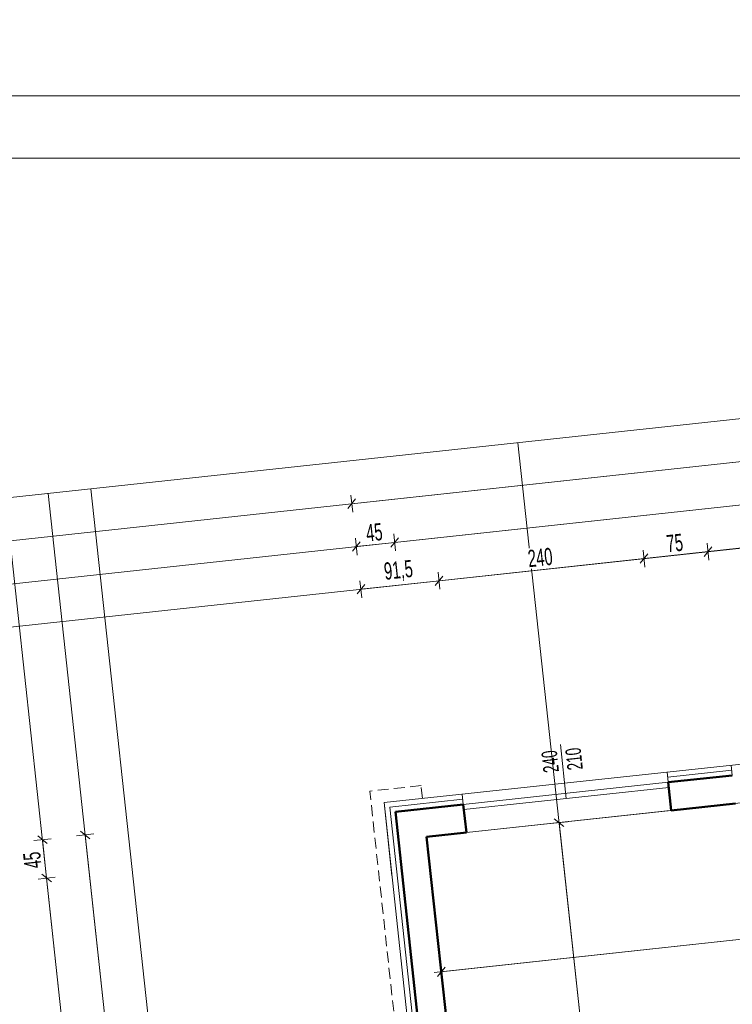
# Model space of a CAD drawing. Header units: millimetres. Extents: x 72202 to 304796, y 21658 to 519946.
# Tile 17 of 139: x 194281 to 195111, y 202331 to 203478. Entities that reach past the tile are written whole.
import ezdxf

# ---------------------------------------------------------------- set-up
doc = ezdxf.new("R2010")
doc.units = ezdxf.units.MM
doc.linetypes.add('DASHED', pattern=[19.05, 12.7, -6.35])
doc.layers.get('0').update_dxf_attribs({"color": 253})
doc.layers.get('Defpoints').update_dxf_attribs({"color": 253})
for name, color, linetype, lineweight in [('DRZWI I OKNA OPISY', 253, 'Continuous', 9), ('linia - gruba - projektowana', 253, 'Continuous', 50), ('LINIA CIENKA', 7, 'Continuous', 13), ('LINIA KRESKOWANIE', 253, 'Continuous', 5), ('LINIA WYMIAROWANIE', 253, 'Continuous', 9)]:
    doc.layers.add(name, color=color, linetype=linetype, lineweight=lineweight)
doc.layers.add('LINIA-NIE DRUKOWAĆ', color=253, linetype='Continuous', lineweight=20, plot=False)
doc.styles.get("Standard").update_dxf_attribs({"font": 'ARIALN.TTF', "width": 0.75})
doc.linetypes.add('GRADZINOWANIE', pattern='A,0.00254,-2.54,[134,ltypeshp.shx,S=2.54,R=0,X=-2.54,Y=0],-5.08,[134,ltypeshp.shx,S=2.54,R=180,X=2.54,Y=0],-2.54', length=10.16254)
doc.dimstyles.new('sebek100', dxfattribs={"dimtxt": 17, "dimasz": 10, "dimexe": 10, "dimexo": 20, "dimgap": 4, "dimtad": 1, "dimrnd": 0.5, "dimtxsty": 'Standard', "dimblk": 'OBLIQUE', "dimcen": 8, "dimclre": 1, "dimazin": 0, "dimtm": 1e-09, "dimtfac": 1, "dimtix": 1, "dimtmove": 1, "dimatfit": 3, "dimldrblk": 'zas', "dimfxl": 10, "dimfxlon": 1, "dimtolj": 2, "dimlwd": -1, "dimlwe": -1, "dimarcsym": 0})

# ---------------------------------------------------------------- blocks, each defined once
blk = doc.blocks.new('_Oblique')
at = {"color": 0, "linetype": 'ByBlock', "lineweight": -2}
blk.add_line((-0.5, -0.5), (0.5, 0.5), dxfattribs=at)
blk = doc.blocks.new('*D74')
at = {"layer": 'Defpoints', "color": 0, "lineweight": -3, "ltscale": 4, "transparency": 16777216}
for p in [(200553.3, 203691.7), (193653.3, 203234.1), (200553.3, 203234.1)]:
    blk.add_point(p, dxfattribs=at)
at = {"layer": 'LINIA CIENKA', "ltscale": 4, "transparency": 16777216}
for p, q in [((193653.3, 203681.7), (193653.3, 203701.7)), ((200553.3, 203681.7), (200553.3, 203701.7))]:
    blk.add_line(p, q, dxfattribs=at)
at = {"layer": 'LINIA CIENKA', "color": 0, "ltscale": 4, "transparency": 16777216}
blk.add_line((193653.3, 203691.7), (200553.3, 203691.7), dxfattribs=at)
at = {"layer": 'LINIA CIENKA', "color": 0, "ltscale": 4, "transparency": 16777216, "xscale": 10, "yscale": 10, "zscale": 10, "rotation": 180}
blk.add_blockref('_Oblique', (193653.3, 203691.7), dxfattribs=at)
at = {"layer": 'LINIA CIENKA', "color": 0, "ltscale": 4, "transparency": 16777216, "xscale": 10, "yscale": 10, "zscale": 10}
blk.add_blockref('_Oblique', (200553.3, 203691.7), dxfattribs=at)
at = {"layer": 'LINIA CIENKA', "color": 0, "lineweight": -3, "ltscale": 4, "transparency": 16777216, "insert": (197103.3, 203797.8), "char_height": 200, "attachment_point": 5, "bg_fill": 3, "box_fill_scale": 1.1, "bg_fill_color": 256, "bg_fill_true_color": 13158600, "bg_fill_transparency": 0}
blk.add_mtext('\\A2;6900', dxfattribs=at)
blk = doc.blocks.new('zas')
blk = doc.blocks.new('*D93')
at = {"layer": 'Defpoints', "color": 0, "lineweight": -3, "ltscale": 4, "transparency": 16777216}
for p in [(194705.4, 202566), (194783.3, 201847), (194435.3, 201809.3)]:
    blk.add_point(p, dxfattribs=at)
at = {"layer": 'LINIA WYMIAROWANIE', "color": 1, "ltscale": 4, "transparency": 16777216}
for p, q in [((194367.4, 202529.4), (194347.5, 202527.2)), ((194445.2, 201810.4), (194425.4, 201808.3))]:
    blk.add_line(p, q, dxfattribs=at)
at = {"layer": 'LINIA WYMIAROWANIE', "color": 0, "ltscale": 4, "transparency": 16777216}
blk.add_line((194357.4, 202528.3), (194435.3, 201809.3), dxfattribs=at)
at = {"layer": 'LINIA WYMIAROWANIE', "color": 0, "ltscale": 4, "transparency": 16777216, "xscale": 10, "yscale": 10, "zscale": 10}
for p, rotation in [((194357.4, 202528.3), 96.1820173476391), ((194435.3, 201809.3), 276.1820173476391)]:
    blk.add_blockref('_Oblique', p, dxfattribs=dict(at, rotation=rotation))
at = {"layer": 'LINIA WYMIAROWANIE', "color": 0, "lineweight": -3, "ltscale": 4, "transparency": 16777216, "insert": (194382.2, 202167.3), "char_height": 20, "attachment_point": 5, "rotation": 96.182, "bg_fill": 3, "box_fill_scale": 1.1, "bg_fill_color": 256, "bg_fill_true_color": 13158600, "bg_fill_transparency": 0}
blk.add_mtext('\\A2;723', dxfattribs=at)
blk = doc.blocks.new('*D95')
at = {"layer": 'Defpoints', "color": 0, "lineweight": -3, "ltscale": 4, "transparency": 16777216}
for p in [(194769.5, 202824.2), (194796.4, 202575.8), (194705.4, 202565.9)]:
    blk.add_point(p, dxfattribs=at)
at = {"layer": 'LINIA WYMIAROWANIE', "color": 1, "ltscale": 4, "transparency": 16777216}
for p, q in [((194770.5, 202814.3), (194768.4, 202834.2)), ((194679.6, 202804.4), (194677.4, 202824.3))]:
    blk.add_line(p, q, dxfattribs=at)
at = {"layer": 'LINIA WYMIAROWANIE', "color": 0, "ltscale": 4, "transparency": 16777216}
blk.add_line((194678.5, 202814.4), (194769.5, 202824.2), dxfattribs=at)
at = {"layer": 'LINIA WYMIAROWANIE', "color": 0, "ltscale": 4, "transparency": 16777216, "xscale": 10, "yscale": 10, "zscale": 10}
for p, rotation in [((194769.5, 202824.2), 6.182016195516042), ((194678.5, 202814.4), 186.182016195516)]:
    blk.add_blockref('_Oblique', p, dxfattribs=dict(at, rotation=rotation))
at = {"layer": 'LINIA WYMIAROWANIE', "color": 0, "lineweight": -3, "ltscale": 4, "transparency": 16777216, "insert": (194722.3, 202835.2), "char_height": 20, "attachment_point": 5, "rotation": 6.182, "bg_fill": 3, "box_fill_scale": 1.1, "bg_fill_color": 256, "bg_fill_true_color": 13158600, "bg_fill_transparency": 0}
blk.add_mtext('\\A2;91,5', dxfattribs=at)
blk = doc.blocks.new('*D96')
at = {"layer": 'Defpoints', "color": 0, "lineweight": -3, "ltscale": 4, "transparency": 16777216}
for p in [(195008.1, 202850.1), (195035, 202601.6), (194796.4, 202575.8)]:
    blk.add_point(p, dxfattribs=at)
at = {"layer": 'LINIA WYMIAROWANIE', "color": 1, "ltscale": 4, "transparency": 16777216}
for p, q in [((195009.1, 202840.1), (195007, 202860)), ((194770.5, 202814.3), (194768.4, 202834.2))]:
    blk.add_line(p, q, dxfattribs=at)
at = {"layer": 'LINIA WYMIAROWANIE', "color": 0, "ltscale": 4, "transparency": 16777216}
blk.add_line((194769.5, 202824.2), (195008.1, 202850.1), dxfattribs=at)
at = {"layer": 'LINIA WYMIAROWANIE', "color": 0, "ltscale": 4, "transparency": 16777216, "xscale": 10, "yscale": 10, "zscale": 10}
for p, rotation in [((195008.1, 202850.1), 6.182016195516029), ((194769.5, 202824.2), 186.182016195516)]:
    blk.add_blockref('_Oblique', p, dxfattribs=dict(at, rotation=rotation))
at = {"layer": 'LINIA WYMIAROWANIE', "color": 0, "lineweight": -3, "ltscale": 4, "transparency": 16777216, "insert": (194887.2, 202851.3), "char_height": 20, "attachment_point": 5, "rotation": 6.182, "bg_fill": 3, "box_fill_scale": 1.1, "bg_fill_color": 256, "bg_fill_true_color": 13158600, "bg_fill_transparency": 0}
blk.add_mtext('\\A2;240', dxfattribs=at)
blk = doc.blocks.new('*D97')
at = {"layer": 'Defpoints', "color": 0, "lineweight": -3, "ltscale": 4, "transparency": 16777216}
for p in [(195082.6, 202858.2), (195109.5, 202609.7), (195035, 202601.6)]:
    blk.add_point(p, dxfattribs=at)
at = {"layer": 'LINIA WYMIAROWANIE', "color": 1, "ltscale": 4, "transparency": 16777216}
for p, q in [((195009.1, 202840.1), (195007, 202860)), ((195083.7, 202848.2), (195081.6, 202868.1))]:
    blk.add_line(p, q, dxfattribs=at)
at = {"layer": 'LINIA WYMIAROWANIE', "color": 0, "ltscale": 4, "transparency": 16777216}
blk.add_line((195008.1, 202850.1), (195082.6, 202858.2), dxfattribs=at)
at = {"layer": 'LINIA WYMIAROWANIE', "color": 0, "ltscale": 4, "transparency": 16777216, "xscale": 10, "yscale": 10, "zscale": 10}
for p, rotation in [((195082.6, 202858.2), 6.182016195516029), ((195008.1, 202850.1), 186.182016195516)]:
    blk.add_blockref('_Oblique', p, dxfattribs=dict(at, rotation=rotation))
at = {"layer": 'LINIA WYMIAROWANIE', "color": 0, "lineweight": -3, "ltscale": 4, "transparency": 16777216, "insert": (195043.8, 202868.2), "char_height": 20, "attachment_point": 5, "rotation": 6.182, "bg_fill": 3, "box_fill_scale": 1.1, "bg_fill_color": 256, "bg_fill_true_color": 13158600, "bg_fill_transparency": 0}
blk.add_mtext('\\A2;75', dxfattribs=at)
blk = doc.blocks.new('*D98')
at = {"layer": 'Defpoints', "color": 0, "lineweight": -3, "ltscale": 4, "transparency": 16777216}
for p in [(195321.2, 202884), (195348.2, 202635.3), (195109.5, 202609.7)]:
    blk.add_point(p, dxfattribs=at)
at = {"layer": 'LINIA WYMIAROWANIE', "color": 1, "ltscale": 4, "transparency": 16777216}
for p, q in [((195322.3, 202874.1), (195320.2, 202893.9)), ((195083.7, 202848.2), (195081.6, 202868.1))]:
    blk.add_line(p, q, dxfattribs=at)
at = {"layer": 'LINIA WYMIAROWANIE', "color": 0, "ltscale": 4, "transparency": 16777216}
blk.add_line((195082.6, 202858.2), (195321.2, 202884), dxfattribs=at)
at = {"layer": 'LINIA WYMIAROWANIE', "color": 0, "ltscale": 4, "transparency": 16777216, "xscale": 10, "yscale": 10, "zscale": 10}
for p, rotation in [((195321.2, 202884), 6.182016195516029), ((195082.6, 202858.2), 186.182016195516)]:
    blk.add_blockref('_Oblique', p, dxfattribs=dict(at, rotation=rotation))
at = {"layer": 'LINIA WYMIAROWANIE', "color": 0, "lineweight": -3, "ltscale": 4, "transparency": 16777216, "insert": (195200.4, 202885.2), "char_height": 20, "attachment_point": 5, "rotation": 6.182, "bg_fill": 3, "box_fill_scale": 1.1, "bg_fill_color": 256, "bg_fill_true_color": 13158600, "bg_fill_transparency": 0}
blk.add_mtext('\\A2;240', dxfattribs=at)
blk = doc.blocks.new('*D102')
at = {"layer": 'Defpoints', "color": 0, "lineweight": -3, "ltscale": 4, "transparency": 16777216}
for p in [(195670.5, 203022.2), (195702.7, 202723.9), (194700, 202615.7)]:
    blk.add_point(p, dxfattribs=at)
at = {"layer": 'LINIA WYMIAROWANIE', "color": 1, "ltscale": 4, "transparency": 16777216}
for p, q in [((195671.6, 203012.3), (195669.4, 203032.2)), ((194668.9, 202904.1), (194666.8, 202924))]:
    blk.add_line(p, q, dxfattribs=at)
at = {"layer": 'LINIA WYMIAROWANIE', "color": 0, "ltscale": 4, "transparency": 16777216}
blk.add_line((194667.8, 202914), (195670.5, 203022.2), dxfattribs=at)
at = {"layer": 'LINIA WYMIAROWANIE', "color": 0, "ltscale": 4, "transparency": 16777216, "xscale": 10, "yscale": 10, "zscale": 10}
for p, rotation in [((195670.5, 203022.2), 6.159668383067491), ((194667.8, 202914), 186.1596683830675)]:
    blk.add_blockref('_Oblique', p, dxfattribs=dict(at, rotation=rotation))
at = {"layer": 'LINIA WYMIAROWANIE', "color": 0, "lineweight": -3, "ltscale": 4, "transparency": 16777216, "insert": (195167.6, 202982.3), "char_height": 20, "attachment_point": 5, "rotation": 6.1597, "bg_fill": 3, "box_fill_scale": 1.1, "bg_fill_color": 256, "bg_fill_true_color": 13158600, "bg_fill_transparency": 0}
blk.add_mtext('\\A2;1009', dxfattribs=at)
blk = doc.blocks.new('*D122')
at = {"layer": 'Defpoints', "color": 0, "lineweight": -3, "ltscale": 4, "transparency": 16777216}
for p in [(194717.8, 202868.9), (194714.6, 202480.7), (194759.4, 202485.6)]:
    blk.add_point(p, dxfattribs=at)
at = {"layer": 'LINIA WYMIAROWANIE', "color": 1, "ltscale": 4, "transparency": 16777216}
for p, q in [((194674.2, 202854.1), (194672, 202874)), ((194718.9, 202859), (194716.8, 202878.9))]:
    blk.add_line(p, q, dxfattribs=at)
at = {"layer": 'LINIA WYMIAROWANIE', "color": 0, "ltscale": 4, "transparency": 16777216}
blk.add_line((194673.1, 202864.1), (194717.8, 202868.9), dxfattribs=at)
at = {"layer": 'LINIA WYMIAROWANIE', "color": 0, "ltscale": 4, "transparency": 16777216, "xscale": 10, "yscale": 10, "zscale": 10}
for p, rotation in [((194717.8, 202868.9), 6.182017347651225), ((194673.1, 202864.1), 186.1820173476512)]:
    blk.add_blockref('_Oblique', p, dxfattribs=dict(at, rotation=rotation))
at = {"layer": 'LINIA WYMIAROWANIE', "color": 0, "lineweight": -3, "ltscale": 4, "transparency": 16777216, "insert": (194694, 202880.6), "char_height": 20, "attachment_point": 5, "rotation": 6.182, "bg_fill": 3, "box_fill_scale": 1.1, "bg_fill_color": 256, "bg_fill_true_color": 13158600, "bg_fill_transparency": 0}
blk.add_mtext('\\A2;45', dxfattribs=at)
blk = doc.blocks.new('*D123')
at = {"layer": 'Defpoints', "color": 0, "lineweight": -3, "ltscale": 4, "transparency": 16777216}
for p in [(195675.7, 202972.7), (195717.9, 202583.8), (194759.4, 202485.6)]:
    blk.add_point(p, dxfattribs=at)
at = {"layer": 'LINIA WYMIAROWANIE', "color": 1, "ltscale": 4, "transparency": 16777216}
for p, q in [((195676.8, 202962.8), (195674.7, 202982.6)), ((194718.9, 202859), (194716.8, 202878.9))]:
    blk.add_line(p, q, dxfattribs=at)
at = {"layer": 'LINIA WYMIAROWANIE', "color": 0, "ltscale": 4, "transparency": 16777216}
blk.add_line((194717.8, 202868.9), (195675.7, 202972.7), dxfattribs=at)
at = {"layer": 'LINIA WYMIAROWANIE', "color": 0, "ltscale": 4, "transparency": 16777216, "xscale": 10, "yscale": 10, "zscale": 10}
for p, rotation in [((195675.7, 202972.7), 6.1820173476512), ((194717.8, 202868.9), 186.1820173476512)]:
    blk.add_blockref('_Oblique', p, dxfattribs=dict(at, rotation=rotation))
at = {"layer": 'LINIA WYMIAROWANIE', "color": 0, "lineweight": -3, "ltscale": 4, "transparency": 16777216, "insert": (195195.1, 202936.7), "char_height": 20, "attachment_point": 5, "rotation": 6.182, "bg_fill": 3, "box_fill_scale": 1.1, "bg_fill_color": 256, "bg_fill_true_color": 13158600, "bg_fill_transparency": 0}
blk.add_mtext('\\A2;963,5', dxfattribs=at)
blk = doc.blocks.new('*D124')
at = {"layer": 'Defpoints', "color": 0, "lineweight": -3, "ltscale": 4, "transparency": 16777216}
for p in [(194782.8, 202574.3), (194787.7, 202529.5), (194312.6, 202478)]:
    blk.add_point(p, dxfattribs=at)
at = {"layer": 'LINIA WYMIAROWANIE', "color": 1, "ltscale": 4, "transparency": 16777216}
for p, q in [((194317.7, 202523.9), (194297.8, 202521.8)), ((194322.5, 202479.1), (194302.6, 202476.9))]:
    blk.add_line(p, q, dxfattribs=at)
at = {"layer": 'LINIA WYMIAROWANIE', "color": 0, "ltscale": 4, "transparency": 16777216}
blk.add_line((194307.7, 202522.9), (194312.6, 202478), dxfattribs=at)
at = {"layer": 'LINIA WYMIAROWANIE', "color": 0, "ltscale": 4, "transparency": 16777216, "xscale": 10, "yscale": 10, "zscale": 10}
for p, rotation in [((194307.7, 202522.9), 96.182017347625), ((194312.6, 202478), 276.182017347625)]:
    blk.add_blockref('_Oblique', p, dxfattribs=dict(at, rotation=rotation))
at = {"layer": 'LINIA WYMIAROWANIE', "color": 0, "lineweight": -3, "ltscale": 4, "transparency": 16777216, "insert": (194296.1, 202498.9), "char_height": 20, "attachment_point": 5, "rotation": 96.182, "bg_fill": 3, "box_fill_scale": 1.1, "bg_fill_color": 256, "bg_fill_true_color": 13158600, "bg_fill_transparency": 0}
blk.add_mtext('\\A2;45', dxfattribs=at)
blk = doc.blocks.new('*D125')
at = {"layer": 'Defpoints', "color": 0, "lineweight": -3, "ltscale": 4, "transparency": 16777216}
for p in [(194787.7, 202529.5), (194908.8, 201905.9), (194380.8, 201848.7)]:
    blk.add_point(p, dxfattribs=at)
at = {"layer": 'LINIA WYMIAROWANIE', "color": 1, "ltscale": 4, "transparency": 16777216}
for p, q in [((194322.5, 202479.1), (194302.6, 202476.9)), ((194390.7, 201849.8), (194370.8, 201847.6))]:
    blk.add_line(p, q, dxfattribs=at)
at = {"layer": 'LINIA WYMIAROWANIE', "color": 0, "ltscale": 4, "transparency": 16777216}
blk.add_line((194312.6, 202478), (194380.8, 201848.7), dxfattribs=at)
at = {"layer": 'LINIA WYMIAROWANIE', "color": 0, "ltscale": 4, "transparency": 16777216, "xscale": 10, "yscale": 10, "zscale": 10}
for p, rotation in [((194312.6, 202478), 96.18201734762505), ((194380.8, 201848.7), 276.182017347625)]:
    blk.add_blockref('_Oblique', p, dxfattribs=dict(at, rotation=rotation))
at = {"layer": 'LINIA WYMIAROWANIE', "color": 0, "lineweight": -3, "ltscale": 4, "transparency": 16777216, "insert": (194332.5, 202161.8), "char_height": 20, "attachment_point": 5, "rotation": 96.182, "bg_fill": 3, "box_fill_scale": 1.1, "bg_fill_color": 256, "bg_fill_true_color": 13158600, "bg_fill_transparency": 0}
blk.add_mtext('\\A2;633', dxfattribs=at)
blk = doc.blocks.new('*D136')
at = {"layer": 'Defpoints', "color": 0, "lineweight": -3, "ltscale": 4, "transparency": 16777216}
for p in [(195712.9, 202629.7), (194755, 202525.9), (195729.9, 202472.6)]:
    blk.add_point(p, dxfattribs=at)
at = {"layer": 'LINIA WYMIAROWANIE', "color": 0, "ltscale": 4, "transparency": 16777216}
blk.add_line((194772, 202368.9), (195729.9, 202472.6), dxfattribs=at)
at = {"layer": 'LINIA WYMIAROWANIE', "color": 1, "ltscale": 4, "transparency": 16777216}
for p, q in [((195729.4, 202477.6), (195731, 202462.7)), ((194771.5, 202373.8), (194773.1, 202358.9))]:
    blk.add_line(p, q, dxfattribs=at)
at = {"layer": 'LINIA WYMIAROWANIE', "color": 0, "ltscale": 4, "transparency": 16777216, "xscale": 10, "yscale": 10, "zscale": 10}
for p, rotation in [((195729.9, 202472.6), 6.182017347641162), ((194772, 202368.9), 186.1820173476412)]:
    blk.add_blockref('_Oblique', p, dxfattribs=dict(at, rotation=rotation))
at = {"layer": 'LINIA WYMIAROWANIE', "color": 0, "lineweight": -3, "ltscale": 4, "transparency": 16777216, "insert": (195249.2, 202436.7), "char_height": 20, "attachment_point": 5, "rotation": 6.182, "bg_fill": 3, "box_fill_scale": 1.1, "bg_fill_color": 256, "bg_fill_true_color": 13158600, "bg_fill_transparency": 0}
blk.add_mtext('\\A2;963,5', dxfattribs=at)
blk = doc.blocks.new('*D138')
at = {"layer": 'Defpoints', "color": 0, "lineweight": -3, "ltscale": 4, "transparency": 16777216}
for p in [(194755, 202525.9), (194977.3, 201913.3), (194823.2, 201896.6)]:
    blk.add_point(p, dxfattribs=at)
at = {"layer": 'LINIA WYMIAROWANIE', "color": 1, "ltscale": 4, "transparency": 16777216}
for p, q in [((194899.2, 202541.6), (194919, 202543.7)), ((194967.3, 201912.2), (194987.2, 201914.4))]:
    blk.add_line(p, q, dxfattribs=at)
at = {"layer": 'LINIA WYMIAROWANIE', "color": 0, "ltscale": 4, "transparency": 16777216}
blk.add_line((194909.1, 202542.6), (194977.3, 201913.3), dxfattribs=at)
at = {"layer": 'LINIA WYMIAROWANIE', "color": 0, "ltscale": 4, "transparency": 16777216, "xscale": 10, "yscale": 10, "zscale": 10}
for p, rotation in [((194909.1, 202542.6), 96.18201734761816), ((194977.3, 201913.3), 276.1820173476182)]:
    blk.add_blockref('_Oblique', p, dxfattribs=dict(at, rotation=rotation))
at = {"layer": 'LINIA WYMIAROWANIE', "color": 0, "lineweight": -3, "ltscale": 4, "transparency": 16777216, "insert": (194929.1, 202226.4), "char_height": 20, "attachment_point": 5, "rotation": 96.182, "bg_fill": 3, "box_fill_scale": 1.1, "bg_fill_color": 256, "bg_fill_true_color": 13158600, "bg_fill_transparency": 0}
blk.add_mtext('\\A2;633', dxfattribs=at)

msp = doc.modelspace()

# ---------------------------------------------------------------- linework, layer by layer
at = {"layer": 'linia - gruba - projektowana'}
for p, q in [((195036.279, 202589.604), (195110.843, 202597.68)), ((195036.279, 202589.604), (195039.833, 202556.796)), ((194718.637, 202555.198), (194797.675, 202563.759)), ((194797.675, 202563.759), (194801.228, 202530.951)), ((195039.833, 202556.796), (195114.397, 202564.872)), ((194718.637, 202555.198), (194793.911, 201860.263)), ((194754.999, 202525.943), (194801.228, 202530.951)), ((194754.999, 202525.943), (194823.165, 201896.624))]:
    msp.add_line(p, q, dxfattribs=at)
at = {"layer": 'LINIA CIENKA'}
for p, q in [((195708.044, 202674.172), (194705.401, 202565.964)), ((195110.843, 202597.68), (195109.545, 202609.704)), ((195036.279, 202589.604), (195034.981, 202601.628)), ((194797.675, 202563.759), (195036.279, 202589.604)), ((194797.675, 202563.759), (194796.377, 202575.783)), ((194798.321, 202557.794), (195036.925, 202583.639)), ((194714.632, 202480.739), (194705.401, 202565.964)), ((194705.405, 202565.929), (194783.262, 201847.133)), ((195039.833, 202556.796), (194801.228, 202530.951))]:
    msp.add_line(p, q, dxfattribs=at)
at = {"layer": 'LINIA CIENKA', "color": 8, "linetype": 'DASHED'}
for p, q in [((194748.526, 202585.706), (194688.872, 202579.268)), ((194750.141, 202570.793), (194748.523, 202585.729)), ((194769.975, 201830.512), (194688.872, 202579.268))]:
    msp.add_line(p, q, dxfattribs=at)
at = {"layer": 'LINIA KRESKOWANIE', "linetype": 'GRADZINOWANIE', "ltscale": 0.6}
for p, q in [((195110.202, 202603.617), (195035.635, 202595.569)), ((194797.021, 202569.817), (194712.012, 202560.643)), ((194788.592, 201853.651), (194712.012, 202560.643))]:
    msp.add_line(p, q, dxfattribs=at)
at = {"layer": 'LINIA-NIE DRUKOWAĆ'}
for p, q in [((194861.177, 202985.047), (194980.385, 201884.501)), ((194364.084, 202931.203), (194483.292, 201830.657)), ((194264.666, 202920.435), (194383.874, 201819.888)), ((194314.375, 202925.819), (194433.583, 201825.272))]:
    msp.add_line(p, q, dxfattribs=at)
msp.add_lwpolyline([(195712.896, 202629.7), (194754.999, 202525.943), (194823.165, 201896.624), (195752.231, 201997.258), (195740.923, 202101.648), (195767.766, 202104.555), (195769.778, 202104.555), (195712.896, 202629.7)], dxfattribs=at)

# ---------------------------------------------------------------- dimensions: what is measured, and where the dimension line sits
at = {"layer": 'LINIA CIENKA', "lineweight": -3, "ltscale": 4}
dim = msp.add_linear_dim(base=(200553.292, 203691.675), p1=(193653.292, 203234.128), p2=(200553.292, 203234.128), dimstyle='sebek100', override={"dimtxt": 200, "dimrnd": 0, "dimclre": 256, "dimtfill": 1, "dimarcsym": 2}, dxfattribs=at)
dim.commit()
dim.dimension.update_dxf_attribs({"geometry": '*D74', "text_midpoint": (197103.292, 203797.79)})

# ---------------------------------------------------------------- next in the draw order: linework, layer by layer
at = {"layer": 'LINIA CIENKA'}
msp.add_lwpolyline([(193953.292, 200489.042), (193953.292, 203316.491), (200483.292, 203316.491), (200483.292, 200489.042)], close=True, dxfattribs=at)
at = {"layer": 'LINIA-NIE DRUKOWAĆ'}
for p, q in [((194214.956, 202915.05), (198960.201, 203429.042)), ((194220.341, 202865.341), (198965.585, 203379.333)), ((194225.725, 202815.632), (198970.969, 203329.623)), ((194231.11, 202765.923), (198976.354, 203279.914))]:
    msp.add_line(p, q, dxfattribs=at)
msp.add_lwpolyline([(193653.292, 203389.042), (193653.292, 200419.042), (200553.292, 200419.042), (200553.292, 203389.042)], close=True, dxfattribs=at)

# ---------------------------------------------------------------- next in the draw order: dimensions: what is measured, and where the dimension line sits
at = {"layer": 'LINIA WYMIAROWANIE', "lineweight": -3, "ltscale": 4}
dim = msp.add_aligned_dim(p1=(194705.401, 202565.964), p2=(194783.273, 201847.04), distance=-350, text='723', dimstyle='sebek100', override={"dimtxt": 20, "dimtad": 4, "dimrnd": 0, "dimtfill": 1, "dimarcsym": 2}, dxfattribs=at)
dim.commit()
dim.dimension.update_dxf_attribs({"geometry": '*D93', "text_midpoint": (194382.243, 202167.281)})

# ---------------------------------------------------------------- next in the draw order: dimensions: what is measured, and where the dimension line sits
dim = msp.add_aligned_dim(p1=(194705.405, 202565.929), p2=(194796.377, 202575.783), distance=249.906, dimstyle='sebek100', override={"dimtxt": 20, "dimrnd": 0, "dimfxl": 10, "dimtfill": 1, "dimarcsym": 2}, dxfattribs=at)
dim.commit()
dim.dimension.update_dxf_attribs({"geometry": '*D95', "text_midpoint": (194722.254, 202835.235)})

# ---------------------------------------------------------------- next in the draw order: dimensions: what is measured, and where the dimension line sits
dim = msp.add_linear_dim(base=(195008.07, 202850.081), p1=(194796.377, 202575.783), p2=(195034.981, 202601.628), angle=186.182016, dimstyle='sebek100', override={"dimtxt": 20, "dimrnd": 0, "dimtfill": 1, "dimarcsym": 2}, dxfattribs=at)
dim.commit()
dim.dimension.update_dxf_attribs({"geometry": '*D96', "text_midpoint": (194887.237, 202851.287)})

# ---------------------------------------------------------------- next in the draw order: dimensions: what is measured, and where the dimension line sits
dim = msp.add_linear_dim(base=(195082.634, 202858.157), p1=(195034.981, 202601.628), p2=(195109.545, 202609.704), angle=186.182016, dimstyle='sebek100', override={"dimtxt": 20, "dimrnd": 0, "dimtfill": 1, "dimarcsym": 2}, dxfattribs=at)
dim.commit()
dim.dimension.update_dxf_attribs({"geometry": '*D97', "text_midpoint": (195043.826, 202868.207)})

# ---------------------------------------------------------------- next in the draw order: dimensions: what is measured, and where the dimension line sits
dim = msp.add_linear_dim(base=(195321.238, 202884.002), p1=(195109.545, 202609.704), p2=(195348.173, 202635.334), angle=186.182016, dimstyle='sebek100', override={"dimtxt": 20, "dimrnd": 0, "dimtfill": 1, "dimarcsym": 2}, dxfattribs=at)
dim.commit()
dim.dimension.update_dxf_attribs({"geometry": '*D98', "text_midpoint": (195200.405, 202885.209)})

# ---------------------------------------------------------------- next in the draw order: dimensions: what is measured, and where the dimension line sits
dim = msp.add_aligned_dim(p1=(194700.034, 202615.691), p2=(195702.678, 202723.899), distance=300.063, text='1009', dimstyle='sebek100', override={"dimtxt": 20, "dimrnd": 0, "dimtfill": 1, "dimarcsym": 2}, dxfattribs=at)
dim.commit()
dim.dimension.update_dxf_attribs({"geometry": '*D102', "text_midpoint": (195167.635, 202982.254)})

# ---------------------------------------------------------------- next in the draw order: dimensions: what is measured, and where the dimension line sits
dim = msp.add_aligned_dim(p1=(194714.632, 202480.739), p2=(194759.37, 202485.585), distance=385.595, dimstyle='sebek100', override={"dimtxt": 20, "dimrnd": 0, "dimtfill": 1, "dimarcsym": 2}, dxfattribs=at)
dim.commit()
dim.dimension.update_dxf_attribs({"geometry": '*D122', "text_midpoint": (194693.952, 202880.602)})

# ---------------------------------------------------------------- next in the draw order: dimensions: what is measured, and where the dimension line sits
dim = msp.add_linear_dim(base=(195675.744, 202972.694), p1=(194759.37, 202485.585), p2=(195717.87, 202583.777), angle=186.182017, dimstyle='sebek100', override={"dimtxt": 20, "dimrnd": 0, "dimtfill": 1, "dimarcsym": 2}, dxfattribs=at)
dim.commit()
dim.dimension.update_dxf_attribs({"geometry": '*D123', "text_midpoint": (195195.07, 202936.741)})

# ---------------------------------------------------------------- next in the draw order: dimensions: what is measured, and where the dimension line sits
dim = msp.add_aligned_dim(p1=(194782.803, 202574.318), p2=(194787.659, 202529.481), distance=-477.852, text='45', dimstyle='sebek100', override={"dimtxt": 20, "dimtad": 4, "dimrnd": 0, "dimtfill": 1, "dimarcsym": 2}, dxfattribs=at)
dim.commit()
dim.dimension.update_dxf_attribs({"geometry": '*D124', "text_midpoint": (194296.07, 202498.915)})

# ---------------------------------------------------------------- next in the draw order: dimensions: what is measured, and where the dimension line sits
dim = msp.add_linear_dim(base=(194380.753, 201848.703), p1=(194787.659, 202529.481), p2=(194908.779, 201905.898), angle=96.182017, dimstyle='sebek100', override={"dimtxt": 20, "dimtad": 4, "dimrnd": 0, "dimtfill": 1, "dimarcsym": 2}, dxfattribs=at)
dim.commit()
dim.dimension.update_dxf_attribs({"geometry": '*D125', "text_midpoint": (194332.541, 202161.833)})

# ---------------------------------------------------------------- next in the draw order: linework, layer by layer
at = {"layer": 'LINIA-NIE DRUKOWAĆ'}
msp.add_line((198980.398, 202824.703), (194763.68, 202367.959), dxfattribs=at)

# ---------------------------------------------------------------- next in the draw order: dimensions: what is measured, and where the dimension line sits
at = {"layer": 'LINIA WYMIAROWANIE', "lineweight": -3, "ltscale": 4}
dim = msp.add_aligned_dim(p1=(194754.999, 202525.943), p2=(195712.896, 202629.7), distance=-158, dimstyle='sebek100', override={"dimtxt": 20, "dimrnd": 0, "dimfxl": 5, "dimtfill": 1, "dimarcsym": 2}, dxfattribs=at)
dim.commit()
dim.dimension.update_dxf_attribs({"geometry": '*D136', "text_midpoint": (195249.237, 202436.666)})

# ---------------------------------------------------------------- next in the draw order: linework, layer by layer
at = {"layer": 'DRZWI I OKNA OPISY'}
msp.add_line((194917.623, 202570.716), (194910.843, 202633.537), dxfattribs=at)

# ---------------------------------------------------------------- next in the draw order: texts
at = {"layer": 'DRZWI I OKNA OPISY', "char_height": 18, "width": 130, "attachment_point": 5, "rotation": 96.159668}
for s, insert in [('240', (194898.915, 202613.806)), ('210', (194926.715, 202616.807))]:
    msp.add_mtext(s, dxfattribs=dict(at, insert=insert))

# ---------------------------------------------------------------- next in the draw order: dimensions: what is measured, and where the dimension line sits
at = {"layer": 'LINIA WYMIAROWANIE', "lineweight": -3, "ltscale": 4}
dim = msp.add_aligned_dim(p1=(194754.999, 202525.943), p2=(194823.165, 201896.624), distance=155, dimstyle='sebek100', override={"dimtxt": 20, "dimtad": 4, "dimrnd": 0, "dimtfill": 1, "dimarcsym": 2}, dxfattribs=at)
dim.commit()
dim.dimension.update_dxf_attribs({"geometry": '*D138', "text_midpoint": (194929.052, 202226.445)})

doc.saveas('drawing.dxf')
